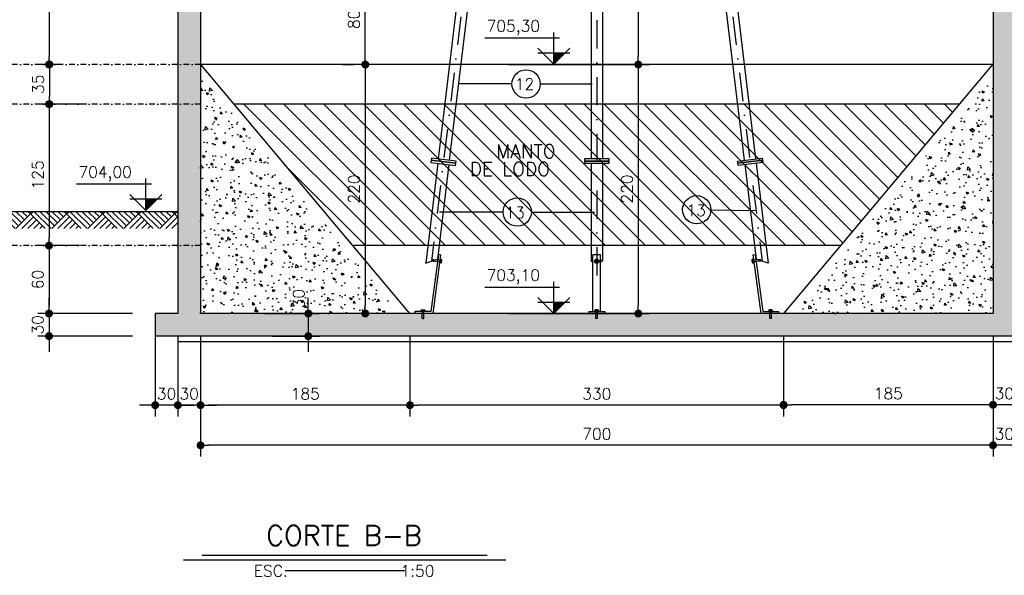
# Model space of a CAD drawing. Extents: x -5456 to -1251, y -1111 to 1859.
# Tile 8 of 24: x -5007 to -4137, y 415 to 906. Entities that reach past the tile are written whole.
import ezdxf
from ezdxf.enums import TextEntityAlignment as Align

# ---------------------------------------------------------------- set-up
doc = ezdxf.new("R2010")
doc.units = 0
doc.header["$LTSCALE"] = 10
doc.header["$MEASUREMENT"] = 0
doc.linetypes.add('DASHDOT', pattern=[1, 0.5, -0.25, 0, -0.25])
doc.layers.get('0').update_dxf_attribs({"linetype": 'CONTINUOUS'})
doc.layers.get('DEFPOINTS').update_dxf_attribs({"linetype": 'CONTINUOUS'})
for name, color, linetype in [('ELEVAÇÃO', 2, 'CONTINUOUS'), ('HITA', 150, 'CONTINUOUS'), ('PAREDES', 5, 'CONTINUOUS'), ('TEXTO', 2, 'CONTINUOUS')]:
    doc.layers.add(name, color=color, linetype=linetype)
doc.styles.add('ROMAND', font='ROMANS.SHX', dxfattribs={"oblique": 15, "height": 800})
doc.styles.add('ROMANS', font='romans.shx')
doc.dimstyles.new('DIM1', dxfattribs={"dimtxt": 10, "dimasz": 7, "dimexe": 10, "dimexo": 20, "dimgap": 5, "dimtad": 1, "dimdec": 0, "dimzin": 0, "dimdsep": 46, "dimtxsty": 'ROMANS', "dimblk": 'DOT', "dimblk1": 'DOT', "dimblk2": 'DOT', "dimsah": 1, "dimcen": 0, "dimclrd": 6, "dimclre": 6, "dimclrt": 2, "dimadec": 0, "dimazin": 0, "dimtfac": 1e-07, "dimtdec": 0, "dimtix": 1, "dimtmove": 2, "dimatfit": 3, "dimldrblk": 'DOT', "dimfxl": 0, "dimtolj": 1, "dimtzin": 0, "dimarcsym": 0})

# ---------------------------------------------------------------- blocks, each defined once
blk = doc.blocks.new('DOT')
at = {"color": 0, "linetype": 'ByBlock'}
blk.add_line((-0.5, 0), (-1, 0), dxfattribs=at)
at = {"color": 0, "linetype": 'ByBlock', "const_width": 0.5}
blk.add_lwpolyline([(-0.25, 0, 1), (0.25, 0, 1)], format="xyb", close=True, dxfattribs=at)
blk = doc.blocks.new('*D66')
at = {"color": 9, "lineweight": -2}
for p, q in [((-4847.41, 599.9), (-4847.41, 520.16)), ((-4147.41, 599.9), (-4147.41, 520.16)), ((-4154.41, 530.16), (-4840.41, 530.16))]:
    blk.add_line(p, q, dxfattribs=at)
at = {"layer": 'DEFPOINTS', "color": 0}
for p in [(-4847.41, 619.9), (-4147.41, 619.9), (-4847.41, 530.16)]:
    blk.add_point(p, dxfattribs=at)
at = {"color": 9, "lineweight": -2, "xscale": 7, "yscale": 7, "zscale": 7, "rotation": 180}
blk.add_blockref('DOT', (-4847.41, 530.16), dxfattribs=at)
at = {"color": 9, "lineweight": -2, "xscale": 7, "yscale": 7, "zscale": 7}
blk.add_blockref('DOT', (-4147.41, 530.16), dxfattribs=at)
at = {"color": 3, "insert": (-4497.41, 540.16), "char_height": 10, "attachment_point": 5, "style": 'ROMANS'}
blk.add_mtext('\\A1;700', dxfattribs=at)
blk = doc.blocks.new('_DOT')
at = {"color": 0, "linetype": 'ByBlock'}
blk.add_line((-0.5, 0), (-1, 0), dxfattribs=at)
at = {"color": 0, "linetype": 'ByBlock', "const_width": 0.5}
blk.add_lwpolyline([(-0.25, 0, 1), (0.25, 0, 1)], format="xyb", close=True, dxfattribs=at)
blk = doc.blocks.new('*D67')
at = {"color": 9, "lineweight": -2}
for p, q in [((-4847.41, 626.6), (-4847.41, 555.62)), ((-4662.41, 626.6), (-4662.41, 555.62)), ((-4669.41, 565.62), (-4840.41, 565.62))]:
    blk.add_line(p, q, dxfattribs=at)
at = {"layer": 'DEFPOINTS', "color": 0}
for p in [(-4847.41, 646.6), (-4662.41, 646.6), (-4847.41, 565.62)]:
    blk.add_point(p, dxfattribs=at)
at = {"color": 9, "lineweight": -2, "xscale": 7, "yscale": 7, "zscale": 7, "rotation": 180}
blk.add_blockref('DOT', (-4847.41, 565.62), dxfattribs=at)
at = {"color": 9, "lineweight": -2, "xscale": 7, "yscale": 7, "zscale": 7}
blk.add_blockref('DOT', (-4662.41, 565.62), dxfattribs=at)
at = {"color": 3, "insert": (-4754.91, 575.62), "char_height": 10, "attachment_point": 5, "style": 'ROMANS'}
blk.add_mtext('\\A1;185', dxfattribs=at)
blk = doc.blocks.new('*D68')
at = {"color": 9, "lineweight": -2}
for p, q in [((-4575.29, 866.6), (-4450.75, 866.6)), ((-4460.75, 859.6), (-4460.75, 653.6)), ((-4575.29, 646.6), (-4450.75, 646.6))]:
    blk.add_line(p, q, dxfattribs=at)
at = {"layer": 'DEFPOINTS', "color": 0}
for p in [(-4595.29, 866.6), (-4595.29, 646.6), (-4460.75, 646.6)]:
    blk.add_point(p, dxfattribs=at)
at = {"color": 9, "lineweight": -2, "xscale": 7, "yscale": 7, "zscale": 7}
for p, rotation in [((-4460.75, 866.6), 90), ((-4460.75, 646.6), 270)]:
    blk.add_blockref('DOT', p, dxfattribs=dict(at, rotation=rotation))
at = {"color": 3, "insert": (-4470.75, 756.6), "char_height": 10, "attachment_point": 5, "rotation": 90, "style": 'ROMANS'}
blk.add_mtext('\\A1;220', dxfattribs=at)
blk = doc.blocks.new('*D69')
at = {"color": 9, "lineweight": -2}
for p, q in [((-4662.41, 626.6), (-4662.41, 555.62)), ((-4332.41, 626.6), (-4332.41, 555.62)), ((-4339.41, 565.62), (-4655.41, 565.62))]:
    blk.add_line(p, q, dxfattribs=at)
at = {"layer": 'DEFPOINTS', "color": 0}
for p in [(-4662.41, 646.6), (-4332.41, 646.6), (-4662.41, 565.62)]:
    blk.add_point(p, dxfattribs=at)
at = {"color": 9, "lineweight": -2, "xscale": 7, "yscale": 7, "zscale": 7, "rotation": 180}
blk.add_blockref('DOT', (-4662.41, 565.62), dxfattribs=at)
at = {"color": 9, "lineweight": -2, "xscale": 7, "yscale": 7, "zscale": 7}
blk.add_blockref('DOT', (-4332.41, 565.62), dxfattribs=at)
at = {"color": 3, "insert": (-4497.41, 575.62), "char_height": 10, "attachment_point": 5, "style": 'ROMANS'}
blk.add_mtext('\\A1;330', dxfattribs=at)
blk = doc.blocks.new('*D71')
at = {"color": 9, "lineweight": -2}
for p, q in [((-4575.29, 1036.6), (-4450.75, 1036.6)), ((-4460.75, 1029.6), (-4460.75, 873.6)), ((-4575.29, 866.6), (-4450.75, 866.6))]:
    blk.add_line(p, q, dxfattribs=at)
at = {"layer": 'DEFPOINTS', "color": 0}
for p in [(-4595.29, 1036.6), (-4595.29, 866.6), (-4460.75, 866.6)]:
    blk.add_point(p, dxfattribs=at)
at = {"color": 9, "lineweight": -2, "xscale": 7, "yscale": 7, "zscale": 7}
for p, rotation in [((-4460.75, 1036.6), 90), ((-4460.75, 866.6), 270)]:
    blk.add_blockref('DOT', p, dxfattribs=dict(at, rotation=rotation))
at = {"color": 3, "insert": (-4470.75, 951.6), "char_height": 10, "attachment_point": 5, "rotation": 90, "style": 'ROMANS'}
blk.add_mtext('\\A1;170', dxfattribs=at)
blk = doc.blocks.new('*D72')
at = {"color": 9, "lineweight": -2}
for p, q in [((-4701.56, 866.6), (-4711.89, 866.6)), ((-4701.89, 859.6), (-4701.89, 653.6)), ((-4700.39, 646.6), (-4711.89, 646.6))]:
    blk.add_line(p, q, dxfattribs=at)
at = {"layer": 'DEFPOINTS', "color": 0}
for p in [(-4681.56, 866.6), (-4701.89, 646.6), (-4680.39, 646.6)]:
    blk.add_point(p, dxfattribs=at)
at = {"color": 9, "lineweight": -2, "xscale": 7, "yscale": 7, "zscale": 7}
for p, rotation in [((-4701.89, 866.6), 90), ((-4701.89, 646.6), 270)]:
    blk.add_blockref('DOT', p, dxfattribs=dict(at, rotation=rotation))
at = {"color": 3, "insert": (-4711.89, 756.6), "char_height": 10, "attachment_point": 5, "rotation": 90, "style": 'ROMANS'}
blk.add_mtext('\\A1;220', dxfattribs=at)
blk = doc.blocks.new('*D73')
at = {"color": 9, "lineweight": -2}
for p, q in [((-4948.18, 831.6), (-4991.24, 831.6)), ((-4981.24, 824.6), (-4981.24, 713.6)), ((-4954.24, 706.6), (-4991.24, 706.6))]:
    blk.add_line(p, q, dxfattribs=at)
at = {"layer": 'DEFPOINTS', "color": 0}
for p in [(-4928.18, 831.6), (-4981.24, 706.6), (-4934.24, 706.6)]:
    blk.add_point(p, dxfattribs=at)
at = {"color": 9, "lineweight": -2, "xscale": 7, "yscale": 7, "zscale": 7}
for p, rotation in [((-4981.24, 831.6), 90), ((-4981.24, 706.6), 270)]:
    blk.add_blockref('DOT', p, dxfattribs=dict(at, rotation=rotation))
at = {"color": 3, "insert": (-4991.24, 769.1), "char_height": 10, "attachment_point": 5, "rotation": 90, "style": 'ROMANS'}
blk.add_mtext('\\A1;125', dxfattribs=at)
blk = doc.blocks.new('*D74')
at = {"color": 9, "lineweight": -2}
for p, q in [((-4954.24, 706.6), (-4991.24, 706.6)), ((-4981.24, 699.6), (-4981.24, 653.6)), ((-4970.83, 646.6), (-4991.24, 646.6))]:
    blk.add_line(p, q, dxfattribs=at)
at = {"layer": 'DEFPOINTS', "color": 0}
for p in [(-4934.24, 706.6), (-4981.24, 646.6), (-4950.83, 646.6)]:
    blk.add_point(p, dxfattribs=at)
at = {"color": 9, "lineweight": -2, "xscale": 7, "yscale": 7, "zscale": 7}
for p, rotation in [((-4981.24, 706.6), 90), ((-4981.24, 646.6), 270)]:
    blk.add_blockref('DOT', p, dxfattribs=dict(at, rotation=rotation))
at = {"color": 3, "insert": (-4991.24, 676.6), "char_height": 10, "attachment_point": 5, "rotation": 90, "style": 'ROMANS'}
blk.add_mtext('\\A1;60', dxfattribs=at)
blk = doc.blocks.new('*D75')
at = {"color": 9, "lineweight": -2}
for p, q in [((-4752.24, 653.6), (-4752.24, 660.6)), ((-4790.52, 646.6), (-4742.24, 646.6)), ((-4752.24, 646.6), (-4752.24, 626.6)), ((-4784.14, 626.6), (-4742.24, 626.6)), ((-4752.24, 619.6), (-4752.24, 612.6))]:
    blk.add_line(p, q, dxfattribs=at)
at = {"layer": 'DEFPOINTS', "color": 0}
for p in [(-4810.52, 646.6), (-4804.14, 626.6), (-4752.24, 626.6)]:
    blk.add_point(p, dxfattribs=at)
at = {"color": 9, "lineweight": -2, "xscale": 7, "yscale": 7, "zscale": 7}
for p, rotation in [((-4752.24, 646.6), 270), ((-4752.24, 626.6), 90)]:
    blk.add_blockref('DOT', p, dxfattribs=dict(at, rotation=rotation))
at = {"color": 3, "insert": (-4760.71, 659.75), "char_height": 10, "attachment_point": 5, "rotation": 90, "style": 'ROMANS'}
blk.add_mtext('\\A1;30', dxfattribs=at)
blk = doc.blocks.new('*D76')
at = {"color": 9, "lineweight": -2}
for p, q in [((-4970.83, 1036.6), (-4991.24, 1036.6)), ((-4981.24, 1029.6), (-4981.24, 873.6)), ((-4970.83, 866.6), (-4991.24, 866.6))]:
    blk.add_line(p, q, dxfattribs=at)
at = {"layer": 'DEFPOINTS', "color": 0}
for p in [(-4950.83, 1036.6), (-4981.24, 866.6), (-4950.83, 866.6)]:
    blk.add_point(p, dxfattribs=at)
at = {"color": 9, "lineweight": -2, "xscale": 7, "yscale": 7, "zscale": 7}
for p, rotation in [((-4981.24, 1036.6), 90), ((-4981.24, 866.6), 270)]:
    blk.add_blockref('DOT', p, dxfattribs=dict(at, rotation=rotation))
at = {"color": 3, "insert": (-4991.24, 951.6), "char_height": 10, "attachment_point": 5, "rotation": 90, "style": 'ROMANS'}
blk.add_mtext('\\A1;170', dxfattribs=at)
blk = doc.blocks.new('*D77')
at = {"color": 9, "lineweight": -2}
for p, q in [((-4970.45, 866.69), (-4990.87, 866.69)), ((-4980.87, 859.69), (-4980.87, 838.69)), ((-4947.8, 831.69), (-4990.87, 831.69))]:
    blk.add_line(p, q, dxfattribs=at)
at = {"layer": 'DEFPOINTS', "color": 0}
for p in [(-4950.45, 866.69), (-4980.87, 831.69), (-4927.8, 831.69)]:
    blk.add_point(p, dxfattribs=at)
at = {"color": 9, "lineweight": -2, "xscale": 7, "yscale": 7, "zscale": 7}
for p, rotation in [((-4980.87, 866.69), 90), ((-4980.87, 831.69), 270)]:
    blk.add_blockref('DOT', p, dxfattribs=dict(at, rotation=rotation))
at = {"color": 3, "insert": (-4990.87, 849.19), "char_height": 10, "attachment_point": 5, "rotation": 90, "style": 'ROMANS'}
blk.add_mtext('\\A1;35', dxfattribs=at)
blk = doc.blocks.new('*D79')
at = {"color": 9, "lineweight": -2}
for p, q in [((-4721.89, 946.6), (-4711.89, 946.6)), ((-4701.89, 873.6), (-4701.89, 939.6)), ((-4721.89, 866.6), (-4711.89, 866.6))]:
    blk.add_line(p, q, dxfattribs=at)
at = {"layer": 'DEFPOINTS', "color": 0}
for p in [(-4701.89, 946.6), (-4701.89, 946.6), (-4701.89, 866.6)]:
    blk.add_point(p, dxfattribs=at)
at = {"color": 9, "lineweight": -2, "xscale": 7, "yscale": 7, "zscale": 7}
for p, rotation in [((-4701.89, 946.6), 90), ((-4701.89, 866.6), 270)]:
    blk.add_blockref('DOT', p, dxfattribs=dict(at, rotation=rotation))
at = {"color": 3, "insert": (-4711.89, 906.6), "char_height": 10, "attachment_point": 5, "rotation": 90, "style": 'ROMANS'}
blk.add_mtext('\\A1;80', dxfattribs=at)
blk = doc.blocks.new('*D179')
at = {"color": 9, "lineweight": -2}
for p, q in [((-4147.41, 626.6), (-4147.41, 555.92)), ((-4127.41, 626.6), (-4127.41, 555.92)), ((-4154.41, 565.92), (-4161.41, 565.92)), ((-4127.41, 565.92), (-4147.41, 565.92)), ((-4120.41, 565.92), (-4113.41, 565.92))]:
    blk.add_line(p, q, dxfattribs=at)
at = {"layer": 'DEFPOINTS', "color": 0}
for p in [(-4147.41, 646.6), (-4127.41, 646.6), (-4147.41, 565.92)]:
    blk.add_point(p, dxfattribs=at)
at = {"color": 9, "lineweight": -2, "xscale": 7, "yscale": 7, "zscale": 7}
blk.add_blockref('DOT', (-4147.41, 565.92), dxfattribs=at)
at = {"color": 9, "lineweight": -2, "xscale": 7, "yscale": 7, "zscale": 7, "rotation": 180}
blk.add_blockref('DOT', (-4127.41, 565.92), dxfattribs=at)
at = {"color": 3, "insert": (-4137.41, 575.92), "char_height": 10, "attachment_point": 5, "style": 'ROMANS'}
blk.add_mtext('\\A1;30', dxfattribs=at)
blk = doc.blocks.new('*D180')
at = {"color": 9, "lineweight": -2}
for p, q in [((-4147.41, 626.6), (-4147.41, 520.16)), ((-4127.41, 626.6), (-4127.41, 520.16)), ((-4154.41, 530.16), (-4161.41, 530.16)), ((-4127.41, 530.16), (-4147.41, 530.16)), ((-4120.41, 530.16), (-4113.41, 530.16))]:
    blk.add_line(p, q, dxfattribs=at)
at = {"layer": 'DEFPOINTS', "color": 0}
for p in [(-4147.41, 646.6), (-4127.41, 646.6), (-4147.41, 530.16)]:
    blk.add_point(p, dxfattribs=at)
at = {"color": 9, "lineweight": -2, "xscale": 7, "yscale": 7, "zscale": 7}
blk.add_blockref('DOT', (-4147.41, 530.16), dxfattribs=at)
at = {"color": 9, "lineweight": -2, "xscale": 7, "yscale": 7, "zscale": 7, "rotation": 180}
blk.add_blockref('DOT', (-4127.41, 530.16), dxfattribs=at)
at = {"color": 3, "insert": (-4137.41, 540.16), "char_height": 10, "attachment_point": 5, "style": 'ROMANS'}
blk.add_mtext('\\A1;30', dxfattribs=at)
blk = doc.blocks.new('*D182')
at = {"color": 9, "lineweight": -2}
for p, q in [((-4867.41, 626.6), (-4867.41, 555.62)), ((-4847.41, 626.6), (-4847.41, 555.62)), ((-4874.41, 565.62), (-4881.41, 565.62)), ((-4847.41, 565.62), (-4867.41, 565.62)), ((-4840.41, 565.62), (-4833.41, 565.62))]:
    blk.add_line(p, q, dxfattribs=at)
at = {"layer": 'DEFPOINTS', "color": 0}
for p in [(-4867.41, 646.6), (-4847.41, 646.6), (-4867.41, 565.62)]:
    blk.add_point(p, dxfattribs=at)
at = {"color": 9, "lineweight": -2, "xscale": 7, "yscale": 7, "zscale": 7}
blk.add_blockref('DOT', (-4867.41, 565.62), dxfattribs=at)
at = {"color": 9, "lineweight": -2, "xscale": 7, "yscale": 7, "zscale": 7, "rotation": 180}
blk.add_blockref('DOT', (-4847.41, 565.62), dxfattribs=at)
at = {"color": 3, "insert": (-4857.41, 575.62), "char_height": 10, "attachment_point": 5, "style": 'ROMANS'}
blk.add_mtext('\\A1;30', dxfattribs=at)
blk = doc.blocks.new('*D183')
at = {"color": 9, "lineweight": -2}
for p, q in [((-4887.41, 626.6), (-4887.41, 555.62)), ((-4867.41, 626.6), (-4867.41, 555.62)), ((-4894.41, 565.62), (-4901.41, 565.62)), ((-4867.41, 565.62), (-4887.41, 565.62)), ((-4860.41, 565.62), (-4853.41, 565.62))]:
    blk.add_line(p, q, dxfattribs=at)
at = {"layer": 'DEFPOINTS', "color": 0}
for p in [(-4887.41, 646.6), (-4867.41, 646.6), (-4887.41, 565.62)]:
    blk.add_point(p, dxfattribs=at)
at = {"color": 9, "lineweight": -2, "xscale": 7, "yscale": 7, "zscale": 7}
blk.add_blockref('DOT', (-4887.41, 565.62), dxfattribs=at)
at = {"color": 9, "lineweight": -2, "xscale": 7, "yscale": 7, "zscale": 7, "rotation": 180}
blk.add_blockref('DOT', (-4867.41, 565.62), dxfattribs=at)
at = {"color": 3, "insert": (-4877.41, 575.62), "char_height": 10, "attachment_point": 5, "style": 'ROMANS'}
blk.add_mtext('\\A1;30', dxfattribs=at)
blk = doc.blocks.new('*D184')
at = {"color": 9, "lineweight": -2}
for p, q in [((-4981.24, 653.6), (-4981.24, 660.6)), ((-4907.41, 646.6), (-4991.24, 646.6)), ((-4981.24, 646.6), (-4981.24, 626.6)), ((-4907.41, 626.6), (-4991.24, 626.6)), ((-4981.24, 619.6), (-4981.24, 612.6))]:
    blk.add_line(p, q, dxfattribs=at)
at = {"layer": 'DEFPOINTS', "color": 0}
for p in [(-4887.41, 646.6), (-4981.24, 626.6), (-4887.41, 626.6)]:
    blk.add_point(p, dxfattribs=at)
at = {"color": 9, "lineweight": -2, "xscale": 7, "yscale": 7, "zscale": 7}
for p, rotation in [((-4981.24, 646.6), 270), ((-4981.24, 626.6), 90)]:
    blk.add_blockref('DOT', p, dxfattribs=dict(at, rotation=rotation))
at = {"color": 3, "insert": (-4991.24, 636.6), "char_height": 10, "attachment_point": 5, "rotation": 90, "style": 'ROMANS'}
blk.add_mtext('\\A1;30', dxfattribs=at)

msp = doc.modelspace()

# ---------------------------------------------------------------- hatches: boundary and pattern name
h = msp.add_hatch()
h.set_pattern_fill('AR-CONC', color=9, scale=3, style=0)
h.set_pattern_definition([(130, (-8342.223, -3316.469), (-21.517805, -1.882564), [2.25, -24.75]), (185, (-8342.223, -3316.469), (4.16254, 22.565764), [1.8, -19.8]), (79.5486, (-8344.016, -3316.625), (-17.35528, 20.683186), [1.912206, -21.03426]), (133.8158, (-8342.223, -3310.469), (-32.01723, -4.96557), [3.375, -37.125]), (83.3644, (-8344.89, -3310.882), (-28.03988, 29.22354), [2.86831, -31.55139]), (188.8158, (-8342.223, -3310.47), (-28.03986, 29.22356), [2.7, -29.7]), (159, (-8345.223, -3311.969), (-17.90721, -12.078567), [2.25, -24.75]), (214, (-8345.223, -3311.969), (-7.29946, 21.7545), [1.8, -19.8]), (108.5486, (-8346.716, -3312.975), (-25.20668, 9.675915), [1.912206, -21.03426]), (142.5, (-8342.223, -3316.4686), (-0.364796, 9.986816), [0, -19.56, 0, -20.1, 0, -19.875]), (172.5, (-8342.223, -3316.469), (-7.892086, 11.832351), [0, -11.46, 0, -19.11, 0, -7.575]), (212.5, (-8335.533, -3316.469), (-16.014673, -0.676646), [0, -7.5, 0, -23.4, 0, -31.05]), (222.5, (-8332.533, -3316.469), (-17.495585, 3.00315), [0, -9.75, 0, -15.54, 0, -22.05])])
h.paths.add_polyline_path([(-4867.41, 1346.6), (-4847.41, 1346.6), (-4847.41, 1286.6), (-4867.41, 1286.6)], flags=16)
h.paths.add_polyline_path([(-4867.41, 1266.6), (-4867.41, 1286.6), (-4847.41, 1286.6), (-4847.41, 1256.6), (-4827.41, 1256.6), (-4827.41, 1276.6), (-4817.41, 1286.6), (-4817.41, 1246.6), (-4847.41, 1246.6), (-4847.41, 1201.92), (-4847.41, 1036.6), (-4867.41, 1036.6)], flags=17)
h.paths.add_polyline_path([(-4867.41, 1036.6), (-4847.86, 1036.6), (-4847.86, 1036.6), (-4847.86, 1036.6), (-4847.41, 1036.6), (-4847.41, 1007.79), (-4851.01, 1007.79), (-4851.01, 1006.43), (-4847.41, 1006.43), (-4847.41, 1002.77), (-4847.41, 946.65), (-4850.94, 946.64), (-4850.94, 945.28), (-4847.41, 945.29), (-4847.41, 943.18), (-4847.41, 866.6), (-4867.41, 866.6)], flags=17)
h.paths.add_polyline_path([(-4867.41, 866.6), (-4847.41, 866.6), (-4847.41, 831.6), (-4867.41, 831.6)], flags=17)
h.paths.add_polyline_path([(-4867.41, 831.6), (-4847.41, 831.6), (-4847.41, 706.6), (-4867.41, 706.6)], flags=17)
h.paths.add_polyline_path([(-4867.41, 706.6), (-4847.41, 706.6), (-4847.41, 646.6), (-4651.65, 646.6), (-4651.65, 642.32), (-4650.15, 642.32), (-4650.15, 646.6), (-4498.32, 646.6), (-4498.32, 642.32), (-4496.82, 642.32), (-4496.82, 646.6), (-4344.67, 646.6), (-4344.67, 642.32), (-4343.17, 642.32), (-4343.17, 646.6), (-4147.41, 646.6), (-4147.41, 945.55), (-4143.91, 945.56), (-4143.92, 946.91), (-4147.41, 946.9), (-4147.41, 1006.43), (-4144.08, 1006.43), (-4144.08, 1007.79), (-4147.41, 1007.79), (-4147.41, 1246.6), (-4177.41, 1246.6), (-4177.41, 1286.6), (-4167.41, 1276.6), (-4167.41, 1256.6), (-4147.41, 1256.6), (-4147.41, 1346.6), (-4376.74, 1346.6), (-4367.41, 1365.74), (-4367.41, 1356.6), (-3907.41, 1356.6), (-3907.41, 1401.6), (-3907.41, 1411.6), (-3897.41, 1411.6), (-3897.41, 1407.6), (-3892.41, 1407.6), (-3892.41, 1356.6), (-3862.41, 1356.6), (-3862.41, 1376.6), (-3852.41, 1366.6), (-3852.41, 1356.6), (-3848.69, 1356.6), (-3849.89, 1346.6), (-3862.41, 1346.6), (-3862.41, 1295.04), (-3872.33, 1295.04), (-3872.33, 1292.04), (-3862.41, 1292.04), (-3862.41, 1286.6), (-3877.41, 1286.6), (-3877.41, 1346.6), (-4127.41, 1346.6), (-4127.41, 1256.6), (-4107.41, 1256.6), (-4107.41, 1276.6), (-4097.41, 1286.6), (-4097.41, 1246.6), (-4127.41, 1246.6), (-4127.41, 1007.79), (-4131.01, 1007.79), (-4131.01, 1006.43), (-4127.41, 1006.43), (-4127.41, 950.25), (-4127.51, 950.18), (-4127.51, 946.65), (-4130.94, 946.64), (-4130.94, 945.28), (-4127.5, 945.29), (-4127.5, 943.18), (-4127.41, 943.18), (-4127.41, 646.6), (-3931.65, 646.6), (-3931.65, 642.32), (-3930.15, 642.32), (-3930.15, 646.6), (-3778.32, 646.6), (-3778.32, 642.32), (-3776.82, 642.32), (-3776.82, 646.6), (-3665.4, 646.6, 0.132437), (-3657.33, 634.35), (-3660.49, 626.6), (-4867.41, 626.6)])
h.paths.add_polyline_path([(-3611.88, 646.6), (-3427.41, 646.6), (-3427.41, 936.77), (-3407.41, 919.48), (-3407.41, 626.6), (-3660.49, 626.6), (-3657.33, 634.35, 0.538906)])
h.paths.add_polyline_path([(-3427.41, 992.76, 0.208186), (-3407.41, 1019.93), (-3407.41, 919.48), (-3427.41, 936.77), (-3427.41, 945.55), (-3423.97, 945.56), (-3423.98, 946.91), (-3427.41, 946.9)])
h.paths.add_polyline_path([(-3427.41, 1065.88, -0.208186), (-3407.41, 1038.71), (-3407.41, 1019.93, -0.208186), (-3427.41, 992.76), (-3427.41, 1006.43), (-3424.27, 1006.43), (-3424.27, 1007.79), (-3427.41, 1007.79)])
h.paths.add_polyline_path([(-3407.41, 1083.57), (-3407.41, 1038.71, 0.137731), (-3418.33, 1058.79)])
h.paths.add_polyline_path([(-3427.41, 1246.6), (-3457.41, 1246.6), (-3457.41, 1286.6), (-3447.41, 1276.6), (-3447.41, 1256.6), (-3427.41, 1256.6), (-3427.41, 1346.6), (-3520.23, 1346.6), (-3518.08, 1356.6), (-3407.41, 1356.6), (-3407.41, 1083.57), (-3418.33, 1058.79, 0.06849), (-3427.41, 1065.88)])
h.paths.add_polyline_path([(-3647.41, 1367.17), (-3647.41, 1356.6), (-3518.08, 1356.6), (-3520.23, 1346.6), (-3657.15, 1346.6)])
h.paths.add_polyline_path([(-3662.41, 1407.6), (-3657.41, 1407.6), (-3657.41, 1411.6), (-3647.41, 1411.6), (-3647.41, 1401.6), (-3647.41, 1367.17), (-3657.15, 1346.6), (-3677.41, 1346.6), (-3677.41, 1320.46, 0.135637), (-3692.41, 1321.04), (-3692.41, 1346.6), (-3704.94, 1346.6), (-3706.14, 1356.6), (-3702.41, 1356.6), (-3702.41, 1366.6), (-3692.41, 1376.6), (-3692.41, 1356.6), (-3662.41, 1356.6)])
h.paths.add_polyline_path([(-3692.41, 1321.04, -0.135637), (-3677.41, 1320.46), (-3677.41, 1286.6), (-3692.41, 1286.6), (-3692.41, 1292.04), (-3682.49, 1292.04), (-3682.49, 1295.04), (-3692.41, 1295.04)], flags=17)
h.paths.add_polyline_path([(-3732.41, 1407.6), (-3722.41, 1407.6), (-3722.41, 1356.6), (-3732.41, 1356.6)], flags=16)
h.paths.add_polyline_path([(-3732.41, 1356.6), (-3722.41, 1356.6), (-3716.21, 1356.6), (-3715.01, 1346.6), (-3732.41, 1346.6)], flags=16)
h.paths.add_polyline_path([(-3832.41, 1407.6), (-3822.41, 1407.6), (-3822.41, 1356.6), (-3832.41, 1356.6)], flags=16)
h.paths.add_polyline_path([(-3838.61, 1356.6), (-3832.41, 1356.6), (-3822.41, 1356.6), (-3822.41, 1346.6), (-3839.82, 1346.6)], flags=16)
h.paths.add_polyline_path([(-4382.41, 1407.6), (-4377.41, 1407.6), (-4377.41, 1411.6), (-4367.41, 1411.6), (-4367.41, 1401.6), (-4367.41, 1365.74), (-4376.74, 1346.6), (-4397.41, 1346.6), (-4397.41, 1320.46, 0.135637), (-4412.41, 1321.04), (-4412.41, 1346.6), (-4424.94, 1346.6), (-4426.14, 1356.6), (-4422.41, 1356.6), (-4422.41, 1366.6), (-4412.41, 1376.6), (-4412.41, 1356.6), (-4382.41, 1356.6)], flags=17)
h.paths.add_polyline_path([(-4412.41, 1321.04, -0.135637), (-4397.41, 1320.46), (-4397.41, 1286.6), (-4412.41, 1286.6), (-4412.41, 1292.04), (-4402.49, 1292.04), (-4402.49, 1295.04), (-4412.41, 1295.04)], flags=17)
h.paths.add_polyline_path([(-4452.41, 1407.6), (-4442.41, 1407.6), (-4442.41, 1356.6), (-4452.41, 1356.6)], flags=17)
h.paths.add_polyline_path([(-4452.41, 1356.6), (-4442.41, 1356.6), (-4436.21, 1356.6), (-4435.01, 1346.6), (-4452.41, 1346.6)], flags=17)
h.paths.add_polyline_path([(-4552.41, 1407.6), (-4542.41, 1407.6), (-4542.41, 1356.6), (-4552.41, 1356.6)], flags=17)
h.paths.add_polyline_path([(-4597.41, 1346.6), (-4847.41, 1346.6), (-4867.41, 1346.6), (-4867.41, 1356.6), (-4627.41, 1356.6), (-4627.41, 1401.6), (-4627.41, 1411.6), (-4617.41, 1411.6), (-4617.41, 1407.6), (-4612.41, 1407.6), (-4612.41, 1356.6), (-4582.41, 1356.6), (-4582.41, 1376.6), (-4572.41, 1366.6), (-4572.41, 1356.6), (-4568.69, 1356.6), (-4569.89, 1346.6), (-4582.41, 1346.6), (-4582.41, 1295.04), (-4592.33, 1295.04), (-4592.33, 1292.04), (-4582.41, 1292.04), (-4582.41, 1286.6), (-4597.41, 1286.6)], flags=17)
h.paths.add_polyline_path([(-4558.61, 1356.6), (-4552.41, 1356.6), (-4542.41, 1356.6), (-4542.41, 1346.6), (-4559.82, 1346.6)], flags=17)
h.paths.add_polyline_path([(-4014.74, 1341.72), (-4014.74, 1361.48), (-4029.74, 1361.48), (-4029.74, 1341.72)], flags=25)
h = msp.add_hatch()
h.set_pattern_fill('AR-CONC', color=9, scale=3, style=0)
h.set_pattern_definition([(50, (0, 0), (21.517805, -1.882564), [2.25, -24.75]), (355, (0, 0), (-4.16254, 22.56576), [1.8, -19.8]), (100.4514, (1.793, -0.157), (17.35528, 20.68319), [1.91221, -21.03426]), (46.1842, (0, 6), (32.01723, -4.96557), [3.375, -37.125]), (96.6356, (2.668, 5.586), (28.03988, 29.22354), [2.8683, -31.5514]), (351.1842, (0, 6), (28.03986, 29.22356), [2.7, -29.7]), (21, (3, 4.5), (17.90721, -12.078567), [2.25, -24.75]), (326, (3, 4.5), (7.29946, 21.7545), [1.8, -19.8]), (71.4514, (4.492, 3.493), (25.20668, 9.675915), [1.91221, -21.03426]), (37.5, (0, 0), (0.364796, 9.986816), [0, -19.56, 0, -20.1, 0, -19.875]), (7.5, (0, 0), (7.892086, 11.832351), [0, -11.46, 0, -19.11, 0, -7.575]), (327.5, (-6.69, 0), (16.014673, -0.676646), [0, -7.5, 0, -23.4, 0, -31.05]), (317.5, (-9.69, 0), (17.495585, 3.00315), [0, -9.75, 0, -15.54, 0, -22.05])])
h.paths.add_polyline_path([(-4847.41, 945.29), (-4850.94, 945.28), (-4850.94, 946.64), (-4847.41, 946.65), (-4847.41, 950.25), (-4847.41, 1006.43), (-4851.01, 1006.43), (-4851.01, 1007.79), (-4847.41, 1007.79), (-4847.41, 1009.89), (-4847.41, 1036.6), (-4867.41, 1036.6), (-4867.41, 866.6), (-4847.41, 866.6)])
h.paths.add_polyline_path([(-4847.41, 866.6), (-4867.41, 866.6), (-4867.41, 831.6), (-4847.41, 831.6)])
h.paths.add_polyline_path([(-4847.41, 831.6), (-4867.41, 831.6), (-4867.41, 706.6), (-4847.41, 706.6)])
h.paths.add_polyline_path([(-4847.41, 706.6), (-4867.41, 706.6), (-4867.41, 646.6), (-4887.41, 646.6), (-4887.41, 626.6), (-4147.43, 626.6), (-4147.41, 646.6), (-4343.17, 646.6), (-4343.17, 642.32), (-4344.67, 642.32), (-4344.67, 646.6), (-4496.82, 646.6), (-4496.82, 642.32), (-4498.32, 642.32), (-4498.32, 646.6), (-4535.34, 646.6), (-4535.34, 646.6), (-4535.34, 646.6), (-4650.15, 646.6), (-4650.15, 642.32), (-4651.65, 642.32), (-4651.65, 646.6), (-4847.41, 646.6)])
at = {"linetype": 'Continuous'}
h = msp.add_hatch(dxfattribs=at)
h.set_pattern_fill('AR-CONC', color=9, scale=3, style=0)
h.set_pattern_definition([(130, (-8769.486, 3786.286), (-21.517805, -1.882564), [2.25, -24.75]), (185, (-8769.486, 3786.286), (4.16254, 22.56576), [1.8, -19.8]), (79.5486, (-8771.28, 3786.13), (-17.35528, 20.68319), [1.91221, -21.03426]), (133.8158, (-8769.486, 3792.286), (-32.01723, -4.96557), [3.375, -37.125]), (83.3644, (-8772.154, 3791.872), (-28.03988, 29.22354), [2.8683, -31.5514]), (188.8158, (-8769.486, 3792.286), (-28.03986, 29.22356), [2.7, -29.7]), (159, (-8772.486, 3790.786), (-17.90721, -12.078567), [2.25, -24.75]), (214, (-8772.486, 3790.786), (-7.29946, 21.7545), [1.8, -19.8]), (108.5486, (-8773.979, 3789.78), (-25.20668, 9.675915), [1.91221, -21.03426]), (142.5, (-8769.486, 3786.286), (-0.364796, 9.986816), [0, -19.56, 0, -20.1, 0, -19.875]), (172.5, (-8769.486, 3786.286), (-7.892086, 11.832351), [0, -11.46, 0, -19.11, 0, -7.575]), (212.5, (-8762.796, 3786.286), (-16.014673, -0.676646), [0, -7.5, 0, -23.4, 0, -31.05]), (222.5, (-8759.796, 3786.286), (-17.495585, 3.00315), [0, -9.75, 0, -15.54, 0, -22.05])])
h.paths.add_polyline_path([(-4847.41, 856.6), (-4672.41, 647.99), (-4672.41, 646.6), (-4847.41, 646.6)])
h.paths.add_polyline_path([(-4755.1, 699.27), (-4765.67, 676.62), (-4752.07, 670.28), (-4741.5, 692.93)], flags=24)
h = msp.add_hatch(dxfattribs=at)
h.set_pattern_fill('AR-CONC', color=9, scale=3, style=0)
h.set_pattern_definition([(130, (-19910.71, 2186.874), (-21.517805, -1.882564), [2.25, -24.75]), (185, (-19910.71, 2186.874), (4.16254, 22.565764), [1.8, -19.8]), (79.5486, (-19912.504, 2186.717), (-17.355281, 20.683186), [1.912206, -21.034263]), (133.8158, (-19910.71, 2192.874), (-32.01723, -4.96557), [3.375, -37.125]), (83.3644, (-19913.38, 2192.46), (-28.03988, 29.223536), [2.86831, -31.55139]), (188.8158, (-19910.71, 2192.874), (-28.03986, 29.22356), [2.7, -29.7]), (159, (-19913.71, 2191.374), (-17.907212, -12.078567), [2.25, -24.75]), (214, (-19913.71, 2191.374), (-7.29946, 21.7545), [1.8, -19.8]), (108.5486, (-19915.203, 2190.368), (-25.20668, 9.675915), [1.912206, -21.034263]), (142.5, (-19910.7105, 2186.874), (-0.3647957, 9.9868156), [0, -19.56, 0, -20.1, 0, -19.875]), (172.5, (-19910.71, 2186.874), (-7.892086, 11.832351), [0, -11.46, 0, -19.11, 0, -7.575]), (212.5, (-19904.0205, 2186.874), (-16.014673, -0.676646), [0, -7.5, 0, -23.4, 0, -31.05]), (222.5, (-19901.02, 2186.874), (-17.495585, 3.00315), [0, -9.75, 0, -15.54, 0, -22.05])])
h.paths.add_polyline_path([(-4147.41, 856.6), (-4147.41, 646.6), (-4323.58, 646.6)])
h = msp.add_hatch()
h.set_pattern_fill('ANSI31', color=9, scale=100, style=0)
h.set_pattern_definition([(135, (-11406.4, 4476.695), (8.838835, 8.838835), [])])
h.paths.add_polyline_path([(-4177.22, 831.6), (-4282.08, 706.6), (-4712.75, 706.6), (-4817.61, 831.6)])
at = {"layer": 'ELEVAÇÃO'}
for points in [[(-4535.28, 876.94), (-4525.14, 876.94), (-4535.28, 866.8)], [(-4895.8, 747.81), (-4885.66, 747.81), (-4895.8, 737.66)], [(-4535.34, 656.75), (-4525.19, 656.75), (-4535.34, 646.6)]]:
    msp.add_hatch(color=256, dxfattribs=at).paths.add_polyline_path(points)
at = {"layer": 'PAREDES'}
h = msp.add_hatch(dxfattribs=at)
h.set_pattern_fill('AR-PARQ1', color=9, scale=1.875, angle=45, style=0)
h.set_pattern_definition([(45, (-8943.297, 5221.197), (31.819805, 3e-15), [22.5, -22.5]), (45, (-8945.95, 5223.849), (31.819805, 3e-15), [22.5, -22.5]), (45, (-8948.6, 5226.5), (31.819805, 3e-15), [22.5, -22.5]), (45, (-8951.252, 5229.152), (31.819805, 3e-15), [22.5, -22.5]), (45, (-8953.904, 5231.804), (31.819805, 3e-15), [22.5, -22.5]), (45, (-8956.556, 5234.455), (31.819805, 3e-15), [22.5, -22.5]), (45, (-8959.207, 5237.107), (31.819805, 3e-15), [22.5, -22.5]), (135, (-8927.387, 5237.107), (-31.819805, -3e-15), [22.5, -22.5]), (135, (-8924.736, 5239.759), (-31.819805, -3e-15), [22.5, -22.5]), (135, (-8922.084, 5242.41), (-31.819805, -3e-15), [22.5, -22.5]), (135, (-8919.433, 5245.062), (-31.819805, -3e-15), [22.5, -22.5]), (135, (-8916.78, 5247.714), (-31.819805, -3e-15), [22.5, -22.5]), (135, (-8914.13, 5250.365), (-31.819805, -3e-15), [22.5, -22.5]), (135, (-8911.478, 5253.017), (-31.819805, -3e-15), [22.5, -22.5])])
h.paths.add_polyline_path([(-4867.41, 736.6), (-4867.41, 721.6), (-5042.16, 721.6), (-5042.16, 736.6)])

# ---------------------------------------------------------------- linework, layer by layer
at = {"color": 9, "linetype": 'DASHDOT', "ltscale": 5}
for p, q in [((-4563.65, 1356.59), (-4643.42, 692.87)), ((-4497.41, 1356.6), (-4497.41, 675.37)), ((-4431.17, 1356.58), (-4351.43, 692.88))]:
    msp.add_line(p, q, dxfattribs=at)
at = {"color": 3}
for p, q in [((-4568.69, 1356.57), (-4637.47, 783.2)), ((-4558.61, 1356.6), (-4627.67, 782.02)), ((-4502.41, 1356.6), (-4502.41, 783.26)), ((-4492.41, 1356.6), (-4492.44, 783.26)), ((-4436.21, 1356.6), (-4367.16, 782.02)), ((-4426.14, 1356.57), (-4357.23, 783.21)), ((-4177.22, 831.6), (-4817.61, 831.6)), ((-4637.92, 779.42), (-4648.51, 691.2)), ((-4628.12, 778.25), (-4638.18, 694.6)), ((-4502.41, 779.46), (-4502.4, 693.31)), ((-4492.44, 779.46), (-4492.44, 693.36)), ((-4366.7, 778.25), (-4356.65, 694.6)), ((-4356.77, 779.44), (-4346.16, 691.15)), ((-4282.08, 706.6), (-4712.75, 706.6)), ((-4648.68, 691.14), (-4638.18, 694.6)), ((-4346.14, 691.14), (-4356.65, 694.6))]:
    msp.add_line(p, q, dxfattribs=at)
at = {"color": 5}
for p, q in [((-4867.41, 1266.6), (-4867.41, 646.6)), ((-4147.41, 1246.6), (-4147.41, 646.6)), ((-4847.41, 1201.06), (-4847.41, 646.6)), ((-4887.41, 646.6), (-4887.41, 626.6)), ((-4867.41, 646.6), (-4887.41, 646.6)), ((-4147.41, 646.6), (-4847.41, 646.6)), ((-1947.41, 626.6), (-4887.41, 626.6))]:
    msp.add_line(p, q, dxfattribs=at)
at = {"color": 5, "linetype": 'Continuous'}
msp.add_line((-4147.41, 1246.6), (-4147.41, 646.6), dxfattribs=at)
at = {"color": 9, "linetype": 'DASHDOT'}
for p, q in [((-4847.41, 866.6), (-5024.4, 866.6)), ((-4847.41, 831.6), (-5024.4, 831.6)), ((-4847.41, 706.6), (-5024.4, 706.6))]:
    msp.add_line(p, q, dxfattribs=at)
at = {"color": 7}
for p, q in [((-4147.41, 866.6), (-4847.41, 866.6)), ((-4637.22, 698.71), (-4644.01, 648.48)), ((-4635.36, 698.49), (-4642.35, 646.6)), ((-4635.36, 698.49), (-4637.22, 698.71)), ((-4494.05, 698.49), (-4500.78, 698.49)), ((-4500.78, 648.48), (-4500.78, 698.49)), ((-4494.05, 648.48), (-4494.05, 698.49)), ((-4359.47, 698.49), (-4357.61, 698.71)), ((-4359.47, 698.49), (-4352.47, 646.6)), ((-4357.61, 698.71), (-4350.81, 648.48)), ((-4642.09, 694.17), (-4642.2, 693.23)), ((-4642.2, 693.23), (-4641.96, 692.92)), ((-4642.09, 694.17), (-4641.78, 694.41)), ((-4641.78, 694.41), (-4641.96, 692.92)), ((-4641.96, 692.92), (-4635.74, 692.16)), ((-4641.78, 694.41), (-4635.56, 693.65)), ((-4635.42, 694.8), (-4635.88, 691.02)), ((-4635.06, 691.32), (-4635.84, 691.42)), ((-4635.74, 692.16), (-4634.97, 692.07)), ((-4635.56, 693.65), (-4634.79, 693.56)), ((-4635.47, 694.4), (-4634.7, 694.3)), ((-4634.7, 694.3), (-4635.06, 691.32)), ((-4635.06, 691.32), (-4634.8, 691.53)), ((-4634.49, 694.03), (-4634.8, 691.53)), ((-4634.8, 691.53), (-4634.8, 691.53)), ((-4634.7, 694.3), (-4634.49, 694.03)), ((-4360.13, 694.3), (-4360.34, 694.03)), ((-4360.34, 694.03), (-4360.03, 691.53)), ((-4359.36, 694.4), (-4360.13, 694.3)), ((-4360.13, 694.3), (-4359.76, 691.32)), ((-4359.26, 693.65), (-4360.04, 693.56)), ((-4360.03, 691.53), (-4360.03, 691.53)), ((-4359.76, 691.32), (-4360.03, 691.53)), ((-4359.08, 692.16), (-4359.85, 692.07)), ((-4359.76, 691.32), (-4358.99, 691.42)), ((-4359.4, 694.8), (-4358.94, 691.02)), ((-4353.05, 694.41), (-4359.26, 693.65)), ((-4352.87, 692.92), (-4359.08, 692.16)), ((-4353.05, 694.41), (-4352.87, 692.92)), ((-4352.74, 694.17), (-4353.05, 694.41)), ((-4352.62, 693.23), (-4352.87, 692.92)), ((-4352.74, 694.17), (-4352.62, 693.23)), ((-4658.03, 648.48), (-4658.03, 646.61)), ((-4644.01, 648.48), (-4658.03, 648.48)), ((-4652.81, 648.86), (-4649, 648.86)), ((-4652.81, 648.86), (-4652.81, 648.48)), ((-4652.4, 649.64), (-4652.16, 649.88)), ((-4652.4, 648.86), (-4652.4, 649.64)), ((-4652.4, 649.64), (-4649.4, 649.64)), ((-4652.16, 649.88), (-4649.64, 649.88)), ((-4651.65, 648.86), (-4651.65, 649.64)), ((-4651.65, 642.6), (-4651.65, 648.86)), ((-4650.15, 648.86), (-4650.15, 649.64)), ((-4650.15, 642.6), (-4650.15, 648.86)), ((-4649.64, 649.88), (-4649.64, 649.88)), ((-4649.4, 649.64), (-4649.64, 649.88)), ((-4649.4, 649.64), (-4649.4, 648.86)), ((-4649, 648.86), (-4649, 648.48)), ((-4504.46, 648.48), (-4490.44, 648.48)), ((-4504.39, 648.48), (-4504.39, 646.61)), ((-4499.47, 648.86), (-4499.47, 648.48)), ((-4495.66, 648.86), (-4499.47, 648.86)), ((-4499.07, 649.64), (-4498.83, 649.88)), ((-4499.07, 649.64), (-4499.07, 648.86)), ((-4496.07, 649.64), (-4499.07, 649.64)), ((-4498.83, 649.88), (-4498.83, 649.88)), ((-4496.31, 649.88), (-4498.83, 649.88)), ((-4498.32, 648.86), (-4498.32, 649.64)), ((-4498.32, 642.6), (-4498.32, 648.86)), ((-4496.82, 648.86), (-4496.82, 649.64)), ((-4496.82, 642.6), (-4496.82, 648.86)), ((-4496.07, 649.64), (-4496.31, 649.88)), ((-4496.07, 648.86), (-4496.07, 649.64)), ((-4495.66, 648.86), (-4495.66, 648.48)), ((-4490.44, 648.48), (-4490.44, 646.61)), ((-4350.81, 648.48), (-4336.79, 648.48)), ((-4345.83, 648.86), (-4345.83, 648.48)), ((-4342.02, 648.86), (-4345.83, 648.86)), ((-4345.42, 649.64), (-4345.18, 649.88)), ((-4342.42, 649.64), (-4345.42, 649.64)), ((-4345.42, 649.64), (-4345.42, 648.86)), ((-4342.66, 649.88), (-4345.18, 649.88)), ((-4345.18, 649.88), (-4345.18, 649.88)), ((-4344.67, 648.86), (-4344.67, 649.64)), ((-4344.67, 642.6), (-4344.67, 648.86)), ((-4343.17, 648.86), (-4343.17, 649.64)), ((-4343.17, 642.6), (-4343.17, 648.86)), ((-4342.42, 649.64), (-4342.66, 649.88)), ((-4342.42, 648.86), (-4342.42, 649.64)), ((-4342.02, 648.86), (-4342.02, 648.48)), ((-4336.79, 648.48), (-4336.79, 646.61)), ((-4651.65, 642.6), (-4650.15, 642.6)), ((-4651.38, 642.32), (-4651.65, 642.6)), ((-4651.38, 642.32), (-4650.43, 642.32)), ((-4650.43, 642.32), (-4650.15, 642.6)), ((-4498.04, 642.32), (-4498.32, 642.6)), ((-4496.82, 642.6), (-4498.32, 642.6)), ((-4497.09, 642.32), (-4498.04, 642.32)), ((-4497.09, 642.32), (-4496.82, 642.6)), ((-4344.4, 642.32), (-4344.67, 642.6)), ((-4343.17, 642.6), (-4344.67, 642.6)), ((-4343.45, 642.32), (-4344.4, 642.32)), ((-4343.45, 642.32), (-4343.17, 642.6)), ((-1947.41, 621.6), (-4867.41, 621.6))]:
    msp.add_line(p, q, dxfattribs=at)
at = {"color": 4}
for p, q in [((-4662.41, 646.6), (-4847.04, 866.69)), ((-4147.51, 867.02), (-4332.41, 646.6))]:
    msp.add_line(p, q, dxfattribs=at)
at = {"color": 9}
for p, q in [((-4572.33, 849.43), (-4619.57, 849.43)), ((-4547.33, 849.43), (-4501.56, 849.43)), ((-4580.2, 736.26), (-4636.19, 736.26)), ((-4555.2, 736.26), (-4499.32, 736.26)), ((-4396.65, 738.3), (-4357.6, 737.64)), ((-4332.41, 626.6), (-4332.41, 555.92)), ((-4154.43, 565.92), (-4325.41, 565.92))]:
    msp.add_line(p, q, dxfattribs=at)
at = {"color": 2}
msp.add_line((-4147.43, 626.6), (-4147.43, 555.92), dxfattribs=at)
at = {"color": 3}
for points in [[(-4643.76, 782.04), (-4621.92, 779.41), (-4621.69, 781.3), (-4643.54, 783.93)], [(-4508.41, 781.36), (-4486.41, 781.36), (-4486.41, 783.26), (-4508.41, 783.26)], [(-4351.06, 782.04), (-4372.91, 779.41), (-4373.13, 781.3), (-4351.29, 783.93)], [(-4643.99, 780.15), (-4622.15, 777.53), (-4621.92, 779.41), (-4643.76, 782.04)], [(-4508.41, 779.46), (-4486.41, 779.46), (-4486.41, 781.36), (-4508.41, 781.36)], [(-4350.84, 780.15), (-4372.68, 777.53), (-4372.91, 779.41), (-4351.06, 782.04)]]:
    msp.add_lwpolyline(points, close=True, dxfattribs=at)
at = {"color": 9}
for centre in [(-4559.83, 849.43), (-4567.7, 736.26), (-4409.15, 738.3)]:
    msp.add_circle(centre, 12.5, dxfattribs=at)
at = {"color": 7}
for radius in [1.9, 1.5, 0.75]:
    msp.add_circle((-4497.41, 692.78), radius, dxfattribs=at)
at = {"color": 7, "extrusion": (0, 0, -1)}
for start_param, end_param in [(2.301706, 3.981479), (5.443299, 7.123072)]:
    msp.add_ellipse((-4497.41, 693.11), major_axis=(5.04, 0), ratio=0.294712, start_param=start_param, end_param=end_param, dxfattribs=at)
at = {"color": 9}
msp.add_point((-4332.41, 565.92), dxfattribs=at)
at = {"layer": 'DEFPOINTS', "color": 0, "linetype": 'ByBlock'}
msp.add_point((-4924.98, 742.1), dxfattribs=at)
at = {"layer": 'ELEVAÇÃO', "color": 3, "linetype": 'Continuous'}
for p, q in [((-4530.28, 889.92), (-4596.33, 889.92)), ((-4535.28, 866.8), (-4535.28, 894.92)), ((-4535.28, 866.8), (-4549.42, 880.94)), ((-4535.28, 866.8), (-4521.14, 880.94)), ((-4549.42, 876.94), (-4521.14, 876.94)), ((-4895.8, 737.66), (-4895.8, 765.78)), ((-4890.8, 760.78), (-4956.85, 760.78)), ((-4895.8, 737.66), (-4909.94, 751.81)), ((-4895.8, 737.66), (-4881.66, 751.81)), ((-4909.94, 747.81), (-4881.66, 747.81)), ((-4530.34, 669.72), (-4596.38, 669.72)), ((-4535.34, 646.6), (-4535.34, 674.72)), ((-4535.34, 646.6), (-4549.48, 660.75)), ((-4549.48, 656.75), (-4521.19, 656.75)), ((-4535.34, 646.6), (-4521.19, 660.75))]:
    msp.add_line(p, q, dxfattribs=at)
at = {"layer": 'HITA', "color": 5}
msp.add_line((-4847.41, 1199.43), (-4847.41, 666.6), dxfattribs=at)
at = {"layer": 'PAREDES'}
for p, q in [((-4867.41, 736.6), (-5042.16, 736.6)), ((-4147.41, 646.6), (-4322.16, 646.6))]:
    msp.add_line(p, q, dxfattribs=at)
at = {"layer": 'TEXTO', "color": 7, "ltscale": 0.3}
msp.add_line((-4862.38, 428.99), (-4577.71, 428.99), dxfattribs=at)
at = {"layer": 'TEXTO', "color": 6, "ltscale": 0.3}
msp.add_line((-4845.97, 432.97), (-4594.11, 432.97), dxfattribs=at)
at = {"layer": 'TEXTO', "ltscale": 0.3}
msp.add_line((-4667, 419.14), (-4772.54, 419.14), dxfattribs=at)

# ---------------------------------------------------------------- block references
at = {"color": 9, "xscale": -7, "yscale": 7, "zscale": 7}
msp.add_blockref('DOT', (-4332.41, 565.92), dxfattribs=at)
at = {"color": 2, "xscale": -7, "yscale": 7, "zscale": 7, "rotation": 180}
msp.add_blockref('DOT', (-4147.43, 565.92), dxfattribs=at)

# ---------------------------------------------------------------- texts
at = {"color": 3, "style": 'ROMANS'}
for s, height, p in [('705,30', 10, (-4594.67, 895.72)), ('MANTO', 12, (-4586.24, 783.89)), ('704,00', 10, (-4955.19, 766.58)), ('DE LODO', 12, (-4609.67, 768.26)), ('703,10', 10, (-4594.73, 675.52))]:
    msp.add_text(s, height=height, dxfattribs=at).set_placement(p)
at = {"color": 2, "style": 'ROMANS'}
for s, p in [('12', (-4569.79, 844.39)), ('13', (-4578.23, 730.77)), ('13', (-4418.22, 732.77))]:
    msp.add_text(s, height=10, dxfattribs=at).set_placement(p)
at = {"color": 3, "linetype": 'ByBlock', "insert": (-4239.92, 575.92), "char_height": 10, "attachment_point": 5, "style": 'ROMANS'}
msp.add_mtext('\\A1;185', dxfattribs=at)
at = {"layer": 'TEXTO', "color": 5, "ltscale": 0.3, "style": 'ROMAND'}
msp.add_text('CORTE B-B', height=17.5, rotation=360, dxfattribs=at).set_placement((-4720.73, 450.47), align=Align.MIDDLE)
at = {"layer": 'TEXTO', "ltscale": 0.3, "style": 'ROMANS'}
msp.add_text('ESC.             1:50', height=10, rotation=360, dxfattribs=at).set_placement((-4720.56, 419.14), align=Align.MIDDLE)

# ---------------------------------------------------------------- dimensions: what is measured, and where the dimension line sits
at = {"color": 2}
for base, p1, p2, angle, picture, middle in [((-4981.24, 866.6), (-4950.83, 1036.6), (-4950.83, 866.6), 90, '*D76', (-4991.24, 951.6)), ((-4460.75, 866.6), (-4595.29, 1036.6), (-4595.29, 866.6), 90, '*D71', (-4470.75, 951.6)), ((-4701.89, 946.6), (-4701.89, 866.6), (-4701.89, 946.6), 90, '*D79', (-4711.89, 906.6)), ((-4980.87, 831.69), (-4950.45, 866.69), (-4927.8, 831.69), 90, '*D77', (-4990.87, 849.19)), ((-4701.89, 646.6), (-4681.56, 866.6), (-4680.39, 646.6), 90, '*D72', (-4711.89, 756.6)), ((-4460.75, 646.6), (-4595.29, 866.6), (-4595.29, 646.6), 90, '*D68', (-4470.75, 756.6)), ((-4981.24, 706.6), (-4928.18, 831.6), (-4934.24, 706.6), 90, '*D73', (-4991.24, 769.1)), ((-4981.24, 646.6), (-4934.24, 706.6), (-4950.83, 646.6), 90, '*D74', (-4991.24, 676.6)), ((-4847.41, 565.62), (-4662.41, 646.6), (-4847.41, 646.6), 180, '*D67', (-4754.91, 575.62)), ((-4662.41, 565.62), (-4332.41, 646.6), (-4662.41, 646.6), 180, '*D69', (-4497.41, 575.62)), ((-4847.41, 530.16), (-4147.41, 619.9), (-4847.41, 619.9), 180, '*D66', (-4497.41, 540.16))]:
    dim = msp.add_linear_dim(base=base, p1=p1, p2=p2, angle=angle, dimstyle='DIM1', override={"dimclrd": 9, "dimclre": 9, "dimclrt": 3}, dxfattribs=at)
    dim.commit()
    dim.dimension.update_dxf_attribs({"geometry": picture, "text_midpoint": middle})
dim = msp.add_linear_dim(base=(-4752.24, 626.6), p1=(-4810.52, 646.6), p2=(-4804.14, 626.6), angle=90, text='30', dimstyle='DIM1', override={"dimclrd": 9, "dimclre": 9, "dimclrt": 3}, dxfattribs=at)
dim.commit()
dim.dimension.update_dxf_attribs({"geometry": '*D75', "text_midpoint": (-4760.71, 659.75), "dimtype": 160})
dim = msp.add_linear_dim(base=(-4981.24, 626.6), p1=(-4887.41, 646.6), p2=(-4887.41, 626.6), angle=90, text='30', dimstyle='DIM1', override={"dimclrd": 9, "dimclre": 9, "dimclrt": 3}, dxfattribs=at)
dim.commit()
dim.dimension.update_dxf_attribs({"geometry": '*D184', "text_midpoint": (-4991.24, 636.6)})
for base, p1, p2, picture, middle in [((-4887.41, 565.62), (-4867.41, 646.6), (-4887.41, 646.6), '*D183', (-4877.41, 575.62)), ((-4867.41, 565.62), (-4847.41, 646.6), (-4867.41, 646.6), '*D182', (-4857.41, 575.62)), ((-4147.41, 565.92), (-4127.41, 646.6), (-4147.41, 646.6), '*D179', (-4137.41, 575.92)), ((-4147.41, 530.16), (-4127.41, 646.6), (-4147.41, 646.6), '*D180', (-4137.41, 540.16))]:
    dim = msp.add_linear_dim(base=base, p1=p1, p2=p2, text='30', dimstyle='DIM1', override={"dimclrd": 9, "dimclre": 9, "dimclrt": 3}, dxfattribs=at)
    dim.commit()
    dim.dimension.update_dxf_attribs({"geometry": picture, "text_midpoint": middle})

doc.saveas('drawing.dxf')
